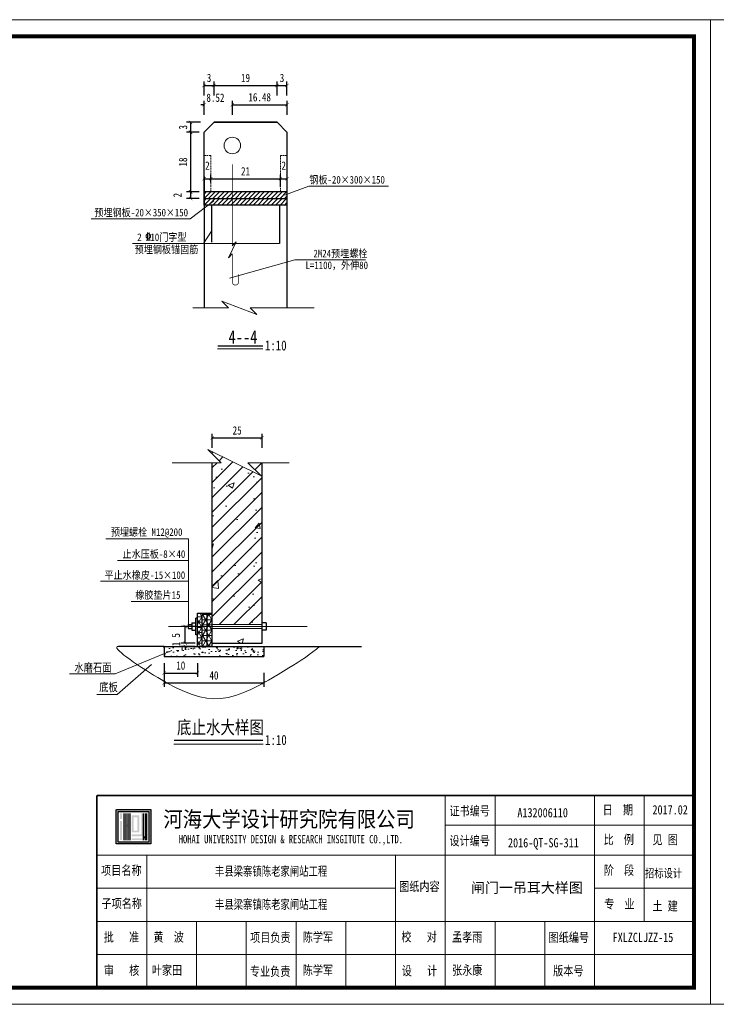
# Model space of a CAD drawing. Extents: x -13074 to 1448651, y 3648755 to 8081248.
# Tile 146 of 173: x 564191 to 564401, y 3858485 to 3858782. Entities that reach past the tile are written whole.
import ezdxf
from ezdxf.lldxf.tags import DXFTag

# ---------------------------------------------------------------- set-up
doc = ezdxf.new("R2010")
doc.units = 0
doc.header["$PDMODE"] = 32
doc.header["$PDSIZE"] = 0.2
doc.linetypes.add('HIDDEN', pattern=[0.375, 0.25, -0.125])
doc.layers.get('0').update_dxf_attribs({"linetype": 'CONTINUOUS'})
doc.layers.get('Defpoints').update_dxf_attribs({"linetype": 'CONTINUOUS'})
for name, color, linetype, lineweight in [('0.13填充', 8, 'CONTINUOUS', 9), ('SHEET', 1, 'CONTINUOUS', 15), ('图框１', 5, 'CONTINUOUS', 60), ('标注线', 7, 'CONTINUOUS', 18), ('细实线', 3, 'CONTINUOUS', 20), ('虚线', 251, 'HIDDEN', 15), ('轮廓线', 1, 'CONTINUOUS', 30), ('轮廓西线', 1, 'CONTINUOUS', 15)]:
    doc.layers.add(name, color=color, linetype=linetype, lineweight=lineweight)
doc.layers.add('HOHAITK', color=7, linetype='CONTINUOUS')
doc.styles.add('-仿宋_GB2312', font='FangSong_GB2312.ttf')
doc.styles.add('FHZ', font='FangSong_GB2312.ttf', dxfattribs={"width": 0.707, "height": 300})
doc.styles.add('HOHAITK', font='simhei.ttf')
doc.styles.add('HZTXT', font='FangSong_GB2312.ttf', dxfattribs={"width": 0.8, "height": 2.5})
tags = doc.linetypes.add('DASHDOT2', pattern=[0.5, 0.25, -0.125, 0, -0.125]).pattern_tags.tags
tags[10:11] = [DXFTag(74, 4), DXFTag(75, 0), DXFTag(340, '0'), DXFTag(46, 1.0), DXFTag(50, 0.0), DXFTag(44, 0.0), DXFTag(45, 0.0)]
tags[8:9] = [DXFTag(74, 4), DXFTag(75, 0), DXFTag(340, '0'), DXFTag(46, 1.0), DXFTag(50, 0.0), DXFTag(44, 0.0), DXFTag(45, 0.0)]
tags[6:7] = [DXFTag(74, 4), DXFTag(75, 0), DXFTag(340, '0'), DXFTag(46, 1.0), DXFTag(50, 0.0), DXFTag(44, 0.0), DXFTag(45, 0.0)]
tags[4:5] = [DXFTag(74, 4), DXFTag(75, 0), DXFTag(340, '0'), DXFTag(46, 1.0), DXFTag(50, 0.0), DXFTag(44, 0.0), DXFTag(45, 0.0)]
doc.dimstyles.new('工作室标准标注', dxfattribs={"dimtxt": 2.5, "dimasz": 1, "dimexe": 1.2, "dimexo": 1.5, "dimgap": 1, "dimtad": 1, "dimdec": 1, "dimzin": 0, "dimdsep": 46, "dimtxsty": 'HZTXT', "dimblk": 'ARCHTICK', "dimcen": 0.09, "dimadec": 0, "dimazin": 0, "dimtfac": 0.09, "dimtdec": 1, "dimtofl": 0, "dimtmove": 2, "dimatfit": 3, "dimldrblk": 'ARCHTICK', "dimfxl": 3, "dimfxlon": 1, "dimtolj": 1, "dimtzin": 0, "dimarcsym": 0})

# ---------------------------------------------------------------- blocks, each defined once
blk = doc.blocks.new('_ARCHTICK')
at = {"color": 0, "linetype": 'ByBlock', "const_width": 0.15}
blk.add_lwpolyline([(-0.5, -0.5), (0.5, 0.5)], dxfattribs=at)
blk = doc.blocks.new('*D1683')
at = {"layer": 'Defpoints', "color": 0, "lineweight": 13}
for p in [(564241.37, 3858594.42), (564248.6, 3858594.42), (564248.6, 3858593.44)]:
    blk.add_point(p, dxfattribs=at)
at = {"layer": '细实线', "color": 0, "lineweight": -2}
for p, q in [((564244.37, 3858594.42), (564240.17, 3858594.42)), ((564241.37, 3858594.42), (564241.37, 3858595.42)), ((564244.37, 3858593.44), (564240.17, 3858593.44)), ((564241.37, 3858593.44), (564241.37, 3858592.44))]:
    blk.add_line(p, q, dxfattribs=at)
for p, rotation in [((564241.37, 3858594.42), 270), ((564241.37, 3858593.44), 90)]:
    blk.add_blockref('_ARCHTICK', p, dxfattribs=dict(at, rotation=rotation))
at = {"layer": '细实线', "color": 0, "lineweight": 9, "insert": (564238.61, 3858594.16), "char_height": 2.5, "attachment_point": 5, "rotation": 90, "style": 'HZTXT'}
blk.add_mtext('\\A1;1', dxfattribs=at)
blk = doc.blocks.new('*D1708')
at = {"layer": 'Defpoints', "color": 0, "lineweight": 13}
for p in [(564249.05, 3858734.53), (564247.05, 3858731.92), (564249.05, 3858731.92)]:
    blk.add_point(p, dxfattribs=at)
at = {"layer": '细实线', "color": 0, "lineweight": -2}
for p, q in [((564247.05, 3858733.42), (564247.05, 3858735.73)), ((564247.05, 3858734.53), (564249.05, 3858734.53)), ((564249.05, 3858733.42), (564249.05, 3858735.73))]:
    blk.add_line(p, q, dxfattribs=at)
at = {"layer": '细实线', "color": 0, "lineweight": -2, "rotation": 180}
blk.add_blockref('_ARCHTICK', (564247.05, 3858734.53), dxfattribs=at)
at = {"layer": '细实线', "color": 0, "lineweight": -2}
blk.add_blockref('_ARCHTICK', (564249.05, 3858734.53), dxfattribs=at)
at = {"layer": '细实线', "color": 0, "lineweight": 9, "insert": (564248.05, 3858738.48), "char_height": 2.5, "attachment_point": 5, "style": 'HZTXT'}
blk.add_mtext('\\A1;2', dxfattribs=at)
blk = doc.blocks.new('*D1709')
at = {"layer": 'Defpoints', "color": 0, "lineweight": 13}
for p in [(564242.97, 3858728.55), (564247.05, 3858730.55), (564247.05, 3858728.55)]:
    blk.add_point(p, dxfattribs=at)
at = {"layer": '细实线', "color": 0, "lineweight": -2}
for p, q in [((564245.55, 3858730.55), (564241.77, 3858730.55)), ((564245.55, 3858728.55), (564241.77, 3858728.55)), ((564242.97, 3858730.55), (564242.97, 3858728.55))]:
    blk.add_line(p, q, dxfattribs=at)
for p, rotation in [((564242.97, 3858730.55), 90), ((564242.97, 3858728.55), 270)]:
    blk.add_blockref('_ARCHTICK', p, dxfattribs=dict(at, rotation=rotation))
at = {"layer": '细实线', "color": 0, "lineweight": 9, "insert": (564239.02, 3858729.55), "char_height": 2.5, "attachment_point": 5, "rotation": 90, "style": 'HZTXT'}
blk.add_mtext('\\A1;2', dxfattribs=at)
blk = doc.blocks.new('*D1710')
at = {"layer": 'Defpoints', "color": 0, "lineweight": 13}
for p in [(564250.48, 3858751.55), (564242.97, 3858748.55), (564247.05, 3858748.55)]:
    blk.add_point(p, dxfattribs=at)
at = {"layer": '细实线', "color": 0, "lineweight": -2}
for p, q in [((564245.97, 3858751.55), (564241.77, 3858751.55)), ((564242.97, 3858751.55), (564242.97, 3858748.55)), ((564245.55, 3858748.55), (564241.77, 3858748.55))]:
    blk.add_line(p, q, dxfattribs=at)
for p, rotation in [((564242.97, 3858751.55), 90), ((564242.97, 3858748.55), 270)]:
    blk.add_blockref('_ARCHTICK', p, dxfattribs=dict(at, rotation=rotation))
at = {"layer": '细实线', "color": 0, "lineweight": 9, "insert": (564240.72, 3858750.05), "char_height": 2.5, "attachment_point": 5, "rotation": 90, "style": 'HZTXT'}
blk.add_mtext('\\A1;3', dxfattribs=at)
blk = doc.blocks.new('*D1711')
at = {"layer": 'Defpoints', "color": 0, "lineweight": 13}
for p in [(564247.05, 3858748.55), (564242.97, 3858730.55), (564245.08, 3858730.55)]:
    blk.add_point(p, dxfattribs=at)
at = {"layer": '细实线', "color": 0, "lineweight": -2}
for p, q in [((564245.55, 3858748.55), (564241.77, 3858748.55)), ((564242.97, 3858748.55), (564242.97, 3858730.55)), ((564243.58, 3858730.55), (564241.77, 3858730.55))]:
    blk.add_line(p, q, dxfattribs=at)
for p, rotation in [((564242.97, 3858748.55), 90), ((564242.97, 3858730.55), 270)]:
    blk.add_blockref('_ARCHTICK', p, dxfattribs=dict(at, rotation=rotation))
at = {"layer": '细实线', "color": 0, "lineweight": 9, "insert": (564240.72, 3858739.55), "char_height": 2.5, "attachment_point": 5, "rotation": 90, "style": 'HZTXT'}
blk.add_mtext('\\A1;18', dxfattribs=at)
blk = doc.blocks.new('*D1712')
at = {"layer": 'Defpoints', "color": 0, "lineweight": 13}
for p in [(564272.05, 3858734.53), (564270.05, 3858732.43), (564272.05, 3858732.05)]:
    blk.add_point(p, dxfattribs=at)
at = {"layer": '细实线', "color": 0, "lineweight": -2}
for p, q in [((564270.05, 3858733.93), (564270.05, 3858735.73)), ((564270.05, 3858734.53), (564272.05, 3858734.53)), ((564272.05, 3858733.55), (564272.05, 3858735.73))]:
    blk.add_line(p, q, dxfattribs=at)
at = {"layer": '细实线', "color": 0, "lineweight": -2, "rotation": 180}
blk.add_blockref('_ARCHTICK', (564270.05, 3858734.53), dxfattribs=at)
at = {"layer": '细实线', "color": 0, "lineweight": -2}
blk.add_blockref('_ARCHTICK', (564272.05, 3858734.53), dxfattribs=at)
at = {"layer": '细实线', "color": 0, "lineweight": 9, "insert": (564271.05, 3858738.48), "char_height": 2.5, "attachment_point": 5, "style": 'HZTXT'}
blk.add_mtext('\\A1;2', dxfattribs=at)
blk = doc.blocks.new('*D1713')
at = {"layer": 'Defpoints', "color": 0, "lineweight": 13}
for p in [(564270.05, 3858734.53), (564249.05, 3858731.92), (564270.05, 3858730.55)]:
    blk.add_point(p, dxfattribs=at)
at = {"layer": '细实线', "color": 0, "lineweight": -2}
for p, q in [((564249.05, 3858733.42), (564249.05, 3858735.73)), ((564249.05, 3858734.53), (564270.05, 3858734.53)), ((564270.05, 3858732.05), (564270.05, 3858735.73))]:
    blk.add_line(p, q, dxfattribs=at)
at = {"layer": '细实线', "color": 0, "lineweight": -2, "rotation": 180}
blk.add_blockref('_ARCHTICK', (564249.05, 3858734.53), dxfattribs=at)
at = {"layer": '细实线', "color": 0, "lineweight": -2}
blk.add_blockref('_ARCHTICK', (564270.05, 3858734.53), dxfattribs=at)
at = {"layer": '细实线', "color": 0, "lineweight": 9, "insert": (564259.55, 3858736.78), "char_height": 2.5, "attachment_point": 5, "style": 'HZTXT'}
blk.add_mtext('\\A1;21', dxfattribs=at)
blk = doc.blocks.new('*D1717')
at = {"layer": 'Defpoints', "color": 0, "lineweight": 13}
for p in [(564247.05, 3858756.83), (564255.57, 3858744.55), (564247.05, 3858741.55)]:
    blk.add_point(p, dxfattribs=at)
at = {"layer": '细实线', "color": 0, "lineweight": -2}
for p, q in [((564247.05, 3858753.83), (564247.05, 3858758.03)), ((564255.57, 3858753.83), (564255.57, 3858758.03)), ((564247.05, 3858756.83), (564246.05, 3858756.83)), ((564255.57, 3858756.83), (564256.57, 3858756.83))]:
    blk.add_line(p, q, dxfattribs=at)
blk.add_blockref('_ARCHTICK', (564247.05, 3858756.83), dxfattribs=at)
at = {"layer": '细实线', "color": 0, "lineweight": -2, "rotation": 180}
blk.add_blockref('_ARCHTICK', (564255.57, 3858756.83), dxfattribs=at)
at = {"layer": '细实线', "color": 0, "lineweight": 9, "insert": (564250.47, 3858758.94), "char_height": 2.5, "attachment_point": 5, "style": 'HZTXT'}
blk.add_mtext('\\A1;8.52', dxfattribs=at)
blk = doc.blocks.new('*D1718')
at = {"layer": 'Defpoints', "color": 0, "lineweight": 13}
for p in [(564272.05, 3858756.83), (564255.57, 3858744.55), (564272.05, 3858741.55)]:
    blk.add_point(p, dxfattribs=at)
at = {"layer": '细实线', "color": 0, "lineweight": -2}
for p, q in [((564255.57, 3858753.83), (564255.57, 3858758.03)), ((564272.05, 3858753.83), (564272.05, 3858758.03)), ((564255.57, 3858756.83), (564272.05, 3858756.83))]:
    blk.add_line(p, q, dxfattribs=at)
at = {"layer": '细实线', "color": 0, "lineweight": -2, "rotation": 180}
blk.add_blockref('_ARCHTICK', (564255.57, 3858756.83), dxfattribs=at)
at = {"layer": '细实线', "color": 0, "lineweight": -2}
blk.add_blockref('_ARCHTICK', (564272.05, 3858756.83), dxfattribs=at)
at = {"layer": '细实线', "color": 0, "lineweight": 9, "insert": (564263.81, 3858759.08), "char_height": 2.5, "attachment_point": 5, "style": 'HZTXT'}
blk.add_mtext('\\A1;16.48', dxfattribs=at)

msp = doc.modelspace()

# ---------------------------------------------------------------- hatches: boundary and pattern name
at = {"lineweight": 13}
h = msp.add_hatch(dxfattribs=at)
h.set_pattern_fill('AR-CONC', color=8, scale=0.1, style=0)
h.set_pattern_definition([(50, (562414.581, 3856986.279), (18.21847, -1.59391), [1.905, -20.955]), (355, (562414.581, 3856986.279), (-3.52428, 19.10566), [1.524, -16.764]), (100.451, (562416.1, 3856986.146), (14.69425, 17.51167), [1.619, -17.809]), (46.1842, (562414.581, 3856991.359), (27.1079, -4.20423), [2.8575, -31.4325]), (96.6356, (562416.84, 3856991.008), (23.74042, 24.74256), [2.4285, -26.7135]), (351.184, (562414.58, 3856991.36), (23.74046, 24.7425), [2.286, -25.146]), (21, (562417.121, 3856990.089), (15.16149, -10.22655), [1.905, -20.955]), (326, (562417.121, 3856990.089), (6.1802, 18.4188), [1.524, -16.764]), (71.4514, (562418.385, 3856989.237), (21.34165, 8.19229), [1.619, -17.809]), (37.5, (562414.581, 3856986.279), (0.30886, 8.455504), [0, -16.5608, 0, -17.018, 0, -16.8275]), (7.5, (562414.581, 3856986.279), (6.681966, 10.018057), [0, -9.7028, 0, -16.1798, 0, -6.4135]), (327.5, (562408.917, 3856986.279), (13.55906, -0.572874), [0, -6.35, 0, -19.812, 0, -26.289]), (317.5, (562406.377, 3856986.279), (14.81292, 2.54265), [0, -8.255, 0, -13.1572, 0, -18.669])])
h.paths.add_polyline_path([(564264.524, 3858648.868), (564260.22, 3858648.868), (564264.22, 3858644.868), (564248.22, 3858652.868), (564252.22, 3858648.868), (564249.524, 3858648.868), (564249.524, 3858600.038), (564264.524, 3858600.038)])
h.paths.add_polyline_path([(564264.524, 3858598.838), (564249.524, 3858598.838), (564249.524, 3858594.438), (564264.524, 3858594.438)])
h = msp.add_hatch(dxfattribs=at)
h.set_pattern_fill('AR-CONC', scale=0.02, style=0)
h.set_pattern_definition([(50, (561582.8528, 3861570.6993), (3.6436934, -0.3187817), [0.381, -4.191]), (355, (561582.8528, 3861570.6993), (-0.7048565, 3.821133), [0.3048, -3.3528]), (100.451, (561583.1564, 3861570.6727), (2.93885, 3.5023338), [0.3238, -3.5618]), (46.1842, (561582.8528, 3861571.7153), (5.421581, -0.8408466), [0.5715, -6.2865]), (96.6356, (561583.3046, 3861571.645), (4.748085, 4.948511), [0.4857, -5.3427]), (351.184, (561582.853, 3861571.7153), (4.748092, 4.948502), [0.4572, -5.0292]), (21, (561583.3608, 3861571.4613), (3.0322976, -2.0453104), [0.381, -4.191]), (326, (561583.3608, 3861571.4613), (1.2360406, 3.6837593), [0.3048, -3.3528]), (71.4514, (561583.6135, 3861571.291), (4.2683298, 1.638457), [0.3238, -3.5618]), (37.5, (561582.8528, 3861570.6993), (0.06177207, 1.69110078), [0, -3.31216, 0, -3.4036, 0, -3.3655]), (7.5, (561582.8528, 3861570.6993), (1.33639325, 2.0036115), [0, -1.94056, 0, -3.23596, 0, -1.2827]), (327.5, (561581.7199, 3861570.6993), (2.7118119, -0.1145749), [0, -1.27, 0, -3.9624, 0, -5.2578]), (317.5, (561581.212, 3861570.6993), (2.9625836, 0.5085298), [0, -1.651, 0, -2.63144, 0, -3.7338])])
h.paths.add_polyline_path([(564265.024, 3858590.438), (564265.024, 3858593.438), (564235.024, 3858593.438), (564235.024, 3858590.438)])
at = {"layer": '0.13填充', "lineweight": 13}
h = msp.add_hatch(dxfattribs=at)
h.set_pattern_fill('ANSI31', color=8, style=0)
h.set_pattern_definition([(45, (563327.4163, 3858708.6087), (-2.245064, 2.245064), [])])
h.paths.add_polyline_path([(564264.524, 3858648.868), (564260.22, 3858648.868), (564264.22, 3858644.868), (564248.22, 3858652.868), (564252.22, 3858648.868), (564249.524, 3858648.868), (564249.524, 3858600.038), (564264.524, 3858600.038)])
h.paths.add_polyline_path([(564255.286, 3858632.626), (564258.763, 3858632.626), (564258.763, 3858628.876), (564255.286, 3858628.876)], flags=24)
at = {"layer": 'HOHAITK', "ltscale": 1000}
h = msp.add_hatch(color=7, dxfattribs=at)
h.paths.add_polyline_path([(564230.905, 3858533.849, 0.4142136), (564230.993, 3858533.937), (564230.993, 3858544.162, 0.4142136), (564230.905, 3858544.249), (564220.681, 3858544.249, 0.4142136), (564220.593, 3858544.162), (564220.593, 3858533.937, 0.4142136), (564220.681, 3858533.849)])
h.paths.add_polyline_path([(564221.171, 3858534.427), (564221.171, 3858543.672), (564230.415, 3858543.672), (564230.415, 3858534.427)], flags=16)
at = {"layer": 'HOHAITK'}
h = msp.add_hatch(color=7, dxfattribs=at)
h.paths.add_polyline_path([(564222.326, 3858543.094), (564221.749, 3858543.094), (564221.749, 3858542.516), (564222.326, 3858542.516)])
h.paths.add_polyline_path([(564222.326, 3858542.516), (564221.749, 3858542.516), (564221.749, 3858541.938), (564222.326, 3858541.938)])
h.paths.add_polyline_path([(564222.326, 3858541.938), (564221.749, 3858541.938), (564221.749, 3858541.36), (564222.326, 3858541.36)])
h.paths.add_polyline_path([(564222.326, 3858540.783), (564221.749, 3858540.783), (564221.749, 3858540.205), (564222.326, 3858540.205)])
h.paths.add_polyline_path([(564222.326, 3858540.205), (564221.749, 3858540.205), (564221.749, 3858539.627), (564222.326, 3858539.627)])
h.paths.add_polyline_path([(564222.326, 3858539.627), (564221.749, 3858539.627), (564221.749, 3858539.049), (564222.326, 3858539.049)])
h.paths.add_polyline_path([(564222.326, 3858539.049), (564221.749, 3858539.049), (564221.749, 3858538.472), (564222.326, 3858538.472)])
h.paths.add_polyline_path([(564222.326, 3858538.472), (564221.749, 3858538.472), (564221.749, 3858537.894), (564222.326, 3858537.894)])
h.paths.add_polyline_path([(564222.326, 3858537.894), (564221.749, 3858537.894), (564221.749, 3858537.316), (564222.326, 3858537.316)])
h.paths.add_polyline_path([(564222.326, 3858537.316), (564221.749, 3858537.316), (564221.749, 3858536.738), (564222.326, 3858536.738)])
h.paths.add_polyline_path([(564222.326, 3858536.738), (564221.749, 3858536.738), (564221.749, 3858536.16), (564222.326, 3858536.16)])
h.paths.add_polyline_path([(564222.326, 3858536.16), (564221.749, 3858536.16), (564221.749, 3858535.583), (564222.326, 3858535.583)])
h.paths.add_polyline_path([(564222.326, 3858535.583), (564221.749, 3858535.583), (564221.749, 3858535.005), (564222.326, 3858535.005)])
h = msp.add_hatch(color=7, dxfattribs=at)
h.paths.add_polyline_path([(564223.482, 3858543.094), (564222.904, 3858543.094), (564222.904, 3858542.516), (564223.482, 3858542.516)])
h.paths.add_polyline_path([(564223.482, 3858542.516), (564222.904, 3858542.516), (564222.904, 3858541.938), (564223.482, 3858541.938)])
h.paths.add_polyline_path([(564223.482, 3858541.938), (564222.904, 3858541.938), (564222.904, 3858541.36), (564223.482, 3858541.36)])
h.paths.add_polyline_path([(564223.482, 3858541.36), (564222.904, 3858541.36), (564222.904, 3858540.783), (564223.482, 3858540.783)])
h.paths.add_polyline_path([(564223.482, 3858540.783), (564222.904, 3858540.783), (564222.904, 3858540.205), (564223.482, 3858540.205)])
h.paths.add_polyline_path([(564223.482, 3858540.205), (564222.904, 3858540.205), (564222.904, 3858539.627), (564223.482, 3858539.627)])
h.paths.add_polyline_path([(564223.482, 3858539.627), (564222.904, 3858539.627), (564222.904, 3858539.049), (564223.482, 3858539.049)])
h.paths.add_polyline_path([(564223.482, 3858539.049), (564222.904, 3858539.049), (564222.904, 3858538.472), (564223.482, 3858538.472)])
h.paths.add_polyline_path([(564223.482, 3858538.472), (564222.904, 3858538.472), (564222.904, 3858537.894), (564223.482, 3858537.894)])
h.paths.add_polyline_path([(564223.482, 3858537.894), (564222.904, 3858537.894), (564222.904, 3858537.316), (564223.482, 3858537.316)])
h.paths.add_polyline_path([(564223.482, 3858537.316), (564222.904, 3858537.316), (564222.904, 3858536.738), (564223.482, 3858536.738)])
h.paths.add_polyline_path([(564223.482, 3858536.738), (564222.904, 3858536.738), (564222.904, 3858536.16), (564223.482, 3858536.16)])
h.paths.add_polyline_path([(564223.482, 3858536.16), (564222.904, 3858536.16), (564222.904, 3858535.583), (564223.482, 3858535.583)])
h.paths.add_polyline_path([(564223.482, 3858535.583), (564222.904, 3858535.583), (564222.904, 3858535.005), (564223.482, 3858535.005)])
h = msp.add_hatch(color=7, dxfattribs=at)
h.paths.add_polyline_path([(564224.06, 3858539.627), (564223.482, 3858539.627), (564223.482, 3858539.049), (564224.06, 3858539.049)])
h.paths.add_polyline_path([(564224.637, 3858539.627), (564224.06, 3858539.627), (564224.06, 3858539.049), (564224.637, 3858539.049)])
h.paths.add_polyline_path([(564224.637, 3858540.205), (564224.06, 3858540.205), (564224.06, 3858539.627), (564224.637, 3858539.627)])
h.paths.add_polyline_path([(564224.637, 3858540.783), (564224.06, 3858540.783), (564224.06, 3858540.205), (564224.637, 3858540.205)])
h.paths.add_polyline_path([(564224.637, 3858541.36), (564224.06, 3858541.36), (564224.06, 3858540.783), (564224.637, 3858540.783)])
h.paths.add_polyline_path([(564224.637, 3858541.938), (564224.06, 3858541.938), (564224.06, 3858541.36), (564224.637, 3858541.36)])
h.paths.add_polyline_path([(564224.637, 3858542.516), (564224.06, 3858542.516), (564224.06, 3858541.938), (564224.637, 3858541.938)])
h.paths.add_polyline_path([(564224.637, 3858543.094), (564224.06, 3858543.094), (564224.06, 3858542.516), (564224.637, 3858542.516)])
h.paths.add_polyline_path([(564224.637, 3858539.049), (564224.06, 3858539.049), (564224.06, 3858538.472), (564224.637, 3858538.472)])
h.paths.add_polyline_path([(564224.637, 3858538.472), (564224.06, 3858538.472), (564224.06, 3858537.894), (564224.637, 3858537.894)])
h.paths.add_polyline_path([(564224.637, 3858537.894), (564224.06, 3858537.894), (564224.06, 3858537.316), (564224.637, 3858537.316)])
h.paths.add_polyline_path([(564224.637, 3858537.316), (564224.06, 3858537.316), (564224.06, 3858536.738), (564224.637, 3858536.738)])
h.paths.add_polyline_path([(564224.637, 3858536.738), (564224.06, 3858536.738), (564224.06, 3858536.16), (564224.637, 3858536.16)])
h.paths.add_polyline_path([(564224.637, 3858536.16), (564224.06, 3858536.16), (564224.06, 3858535.583), (564224.637, 3858535.583)])
h.paths.add_polyline_path([(564224.637, 3858535.583), (564224.06, 3858535.583), (564224.06, 3858535.005), (564224.637, 3858535.005)])
h = msp.add_hatch(color=7, dxfattribs=at)
h.paths.add_polyline_path([(564225.793, 3858536.738), (564225.215, 3858536.738), (564225.215, 3858536.16), (564225.793, 3858536.16)])
h.paths.add_polyline_path([(564226.371, 3858536.738), (564225.793, 3858536.738), (564225.793, 3858536.16), (564226.371, 3858536.16)])
h.paths.add_polyline_path([(564226.949, 3858536.738), (564226.371, 3858536.738), (564226.371, 3858536.16), (564226.949, 3858536.16)])
h.paths.add_polyline_path([(564227.526, 3858536.738), (564226.949, 3858536.738), (564226.949, 3858536.16), (564227.526, 3858536.16)])
h.paths.add_polyline_path([(564228.104, 3858536.738), (564227.526, 3858536.738), (564227.526, 3858536.16), (564228.104, 3858536.16)])
h.paths.add_polyline_path([(564228.682, 3858536.738), (564228.104, 3858536.738), (564228.104, 3858536.16), (564228.682, 3858536.16)])
h.paths.add_polyline_path([(564228.682, 3858537.316), (564228.104, 3858537.316), (564228.104, 3858536.738), (564228.682, 3858536.738)])
h.paths.add_polyline_path([(564228.682, 3858537.894), (564228.104, 3858537.894), (564228.104, 3858537.316), (564228.682, 3858537.316)])
h.paths.add_polyline_path([(564228.682, 3858538.472), (564228.104, 3858538.472), (564228.104, 3858537.894), (564228.682, 3858537.894)])
h.paths.add_polyline_path([(564228.682, 3858539.049), (564228.104, 3858539.049), (564228.104, 3858538.472), (564228.682, 3858538.472)])
h.paths.add_polyline_path([(564228.682, 3858539.627), (564228.104, 3858539.627), (564228.104, 3858539.049), (564228.682, 3858539.049)])
h.paths.add_polyline_path([(564228.682, 3858540.205), (564228.104, 3858540.205), (564228.104, 3858539.627), (564228.682, 3858539.627)])
h.paths.add_polyline_path([(564228.682, 3858540.783), (564228.104, 3858540.783), (564228.104, 3858540.205), (564228.682, 3858540.205)])
h.paths.add_polyline_path([(564228.682, 3858541.36), (564228.104, 3858541.36), (564228.104, 3858540.783), (564228.682, 3858540.783)])
h.paths.add_polyline_path([(564228.682, 3858541.938), (564228.104, 3858541.938), (564228.104, 3858541.36), (564228.682, 3858541.36)])
h.paths.add_polyline_path([(564228.682, 3858542.516), (564228.104, 3858542.516), (564228.104, 3858541.938), (564228.682, 3858541.938)])
h.paths.add_polyline_path([(564228.682, 3858543.094), (564228.104, 3858543.094), (564228.104, 3858542.516), (564228.682, 3858542.516)])
h.paths.add_polyline_path([(564225.793, 3858535.583), (564225.215, 3858535.583), (564225.215, 3858535.005), (564225.793, 3858535.005)])
h.paths.add_polyline_path([(564226.371, 3858535.583), (564225.793, 3858535.583), (564225.793, 3858535.005), (564226.371, 3858535.005)])
h.paths.add_polyline_path([(564226.949, 3858535.583), (564226.371, 3858535.583), (564226.371, 3858535.005), (564226.949, 3858535.005)])
h.paths.add_polyline_path([(564227.526, 3858535.583), (564226.949, 3858535.583), (564226.949, 3858535.005), (564227.526, 3858535.005)])
h.paths.add_polyline_path([(564228.104, 3858535.583), (564227.526, 3858535.583), (564227.526, 3858535.005), (564228.104, 3858535.005)])
h.paths.add_polyline_path([(564228.682, 3858535.583), (564228.104, 3858535.583), (564228.104, 3858535.005), (564228.682, 3858535.005)])
h.paths.add_polyline_path([(564229.26, 3858535.583), (564228.682, 3858535.583), (564228.682, 3858535.005), (564229.26, 3858535.005)])
h.paths.add_polyline_path([(564229.837, 3858535.583), (564229.26, 3858535.583), (564229.26, 3858535.005), (564229.837, 3858535.005)])
h.paths.add_polyline_path([(564229.837, 3858536.16), (564229.26, 3858536.16), (564229.26, 3858535.583), (564229.837, 3858535.583)])
h.paths.add_polyline_path([(564229.837, 3858536.738), (564229.26, 3858536.738), (564229.26, 3858536.16), (564229.837, 3858536.16)])
h.paths.add_polyline_path([(564229.837, 3858537.316), (564229.26, 3858537.316), (564229.26, 3858536.738), (564229.837, 3858536.738)])
h.paths.add_polyline_path([(564229.837, 3858537.894), (564229.26, 3858537.894), (564229.26, 3858537.316), (564229.837, 3858537.316)])
h.paths.add_polyline_path([(564229.837, 3858538.472), (564229.26, 3858538.472), (564229.26, 3858537.894), (564229.837, 3858537.894)])
h.paths.add_polyline_path([(564229.837, 3858539.049), (564229.26, 3858539.049), (564229.26, 3858538.472), (564229.837, 3858538.472)])
h.paths.add_polyline_path([(564229.837, 3858539.627), (564229.26, 3858539.627), (564229.26, 3858539.049), (564229.837, 3858539.049)])
h.paths.add_polyline_path([(564229.837, 3858540.205), (564229.26, 3858540.205), (564229.26, 3858539.627), (564229.837, 3858539.627)])
h.paths.add_polyline_path([(564229.837, 3858540.783), (564229.26, 3858540.783), (564229.26, 3858540.205), (564229.837, 3858540.205)])
h.paths.add_polyline_path([(564229.837, 3858541.36), (564229.26, 3858541.36), (564229.26, 3858540.783), (564229.837, 3858540.783)])
h.paths.add_polyline_path([(564229.837, 3858541.938), (564229.26, 3858541.938), (564229.26, 3858541.36), (564229.837, 3858541.36)])
h.paths.add_polyline_path([(564229.837, 3858542.516), (564229.26, 3858542.516), (564229.26, 3858541.938), (564229.837, 3858541.938)])
h.paths.add_polyline_path([(564229.837, 3858543.094), (564229.26, 3858543.094), (564229.26, 3858542.516), (564229.837, 3858542.516)])
h = msp.add_hatch(color=7, dxfattribs=at)
h.paths.add_polyline_path([(564225.793, 3858537.894), (564225.215, 3858537.894), (564225.215, 3858537.316), (564225.793, 3858537.316)])
h.paths.add_polyline_path([(564226.371, 3858537.894), (564225.793, 3858537.894), (564225.793, 3858537.316), (564226.371, 3858537.316)])
h.paths.add_polyline_path([(564226.949, 3858537.894), (564226.371, 3858537.894), (564226.371, 3858537.316), (564226.949, 3858537.316)])
h.paths.add_polyline_path([(564227.526, 3858537.894), (564226.949, 3858537.894), (564226.949, 3858537.316), (564227.526, 3858537.316)])
h.paths.add_polyline_path([(564227.526, 3858538.472), (564226.949, 3858538.472), (564226.949, 3858537.894), (564227.526, 3858537.894)])
h.paths.add_polyline_path([(564227.526, 3858539.049), (564226.949, 3858539.049), (564226.949, 3858538.472), (564227.526, 3858538.472)])
h.paths.add_polyline_path([(564227.526, 3858539.627), (564226.949, 3858539.627), (564226.949, 3858539.049), (564227.526, 3858539.049)])
h.paths.add_polyline_path([(564227.526, 3858540.205), (564226.949, 3858540.205), (564226.949, 3858539.627), (564227.526, 3858539.627)])
h.paths.add_polyline_path([(564227.526, 3858540.783), (564226.949, 3858540.783), (564226.949, 3858540.205), (564227.526, 3858540.205)])
h.paths.add_polyline_path([(564227.526, 3858541.36), (564226.949, 3858541.36), (564226.949, 3858540.783), (564227.526, 3858540.783)])
h.paths.add_polyline_path([(564227.526, 3858541.938), (564226.949, 3858541.938), (564226.949, 3858541.36), (564227.526, 3858541.36)])
h.paths.add_polyline_path([(564227.526, 3858542.516), (564226.949, 3858542.516), (564226.949, 3858541.938), (564227.526, 3858541.938)])
h.paths.add_polyline_path([(564226.949, 3858542.516), (564226.371, 3858542.516), (564226.371, 3858541.938), (564226.949, 3858541.938)])
h.paths.add_polyline_path([(564226.371, 3858542.516), (564225.793, 3858542.516), (564225.793, 3858541.938), (564226.371, 3858541.938)])
h.paths.add_polyline_path([(564225.793, 3858542.516), (564225.215, 3858542.516), (564225.215, 3858541.938), (564225.793, 3858541.938)])
h.paths.add_polyline_path([(564225.793, 3858541.938), (564225.215, 3858541.938), (564225.215, 3858541.36), (564225.793, 3858541.36)])
h.paths.add_polyline_path([(564225.793, 3858541.36), (564225.215, 3858541.36), (564225.215, 3858540.783), (564225.793, 3858540.783)])
h.paths.add_polyline_path([(564225.793, 3858540.783), (564225.215, 3858540.783), (564225.215, 3858540.205), (564225.793, 3858540.205)])
h.paths.add_polyline_path([(564225.793, 3858540.205), (564225.215, 3858540.205), (564225.215, 3858539.627), (564225.793, 3858539.627)])
h.paths.add_polyline_path([(564225.793, 3858539.627), (564225.215, 3858539.627), (564225.215, 3858539.049), (564225.793, 3858539.049)])
h.paths.add_polyline_path([(564225.793, 3858539.049), (564225.215, 3858539.049), (564225.215, 3858538.472), (564225.793, 3858538.472)])
h.paths.add_polyline_path([(564225.793, 3858538.472), (564225.215, 3858538.472), (564225.215, 3858537.894), (564225.793, 3858537.894)])
msp.add_hatch(color=7, dxfattribs=at).paths.add_polyline_path([(564229.26, 3858536.16), (564228.682, 3858536.16), (564228.682, 3858535.583), (564229.26, 3858535.583)])
at = {"layer": '标注线'}
h = msp.add_hatch(dxfattribs=at)
h.set_pattern_fill('ANSI31', scale=0.3, style=0)
h.set_pattern_definition([(45, (564247.0457, 3858728.5463), (-0.67352, 0.67352), [])])
h.paths.add_polyline_path([(564255.566, 3858730.546), (564255.566, 3858728.546), (564272.046, 3858728.546), (564272.046, 3858730.546)])
h.paths.add_polyline_path([(564247.046, 3858730.546), (564247.046, 3858728.546), (564255.566, 3858728.546), (564255.566, 3858730.546)])
h = msp.add_hatch(dxfattribs=at)
h.set_pattern_fill('ANSI31', scale=0.3, style=0)
h.set_pattern_definition([(45, (564247.0457, 3858726.5463), (-0.67352, 0.67352), [])])
h.paths.add_polyline_path([(564255.566, 3858728.546), (564255.566, 3858726.546), (564272.046, 3858726.546), (564272.046, 3858728.546)])
h.paths.add_polyline_path([(564255.566, 3858726.546), (564255.566, 3858728.546), (564247.046, 3858728.546), (564247.046, 3858726.546)])
h = msp.add_hatch(dxfattribs=at)
h.set_pattern_fill('NET3', scale=0.5, style=0)
h.set_pattern_definition([(0, (562039.3357, 3856986.2788), (0, 1.5875), []), (60, (562039.3357, 3856986.2788), (-1.3748153, 0.79375), []), (120, (562039.3357, 3856986.2788), (-1.3748153, -0.79375), [])])
h.paths.add_polyline_path([(564246.524, 3858598.838), (564245.024, 3858598.838), (564245.024, 3858593.438), (564246.524, 3858593.438)])
h.paths.add_polyline_path([(564246.524, 3858599.438), (564246.524, 3858600.038), (564245.024, 3858600.038), (564245.024, 3858599.438)])
h.paths.add_polyline_path([(564246.524, 3858598.838), (564246.524, 3858599.438), (564245.024, 3858599.438), (564245.024, 3858598.838)])
h.paths.add_polyline_path([(564246.524, 3858600.038), (564246.524, 3858603.438), (564245.024, 3858603.438), (564245.024, 3858600.038)])
h = msp.add_hatch(dxfattribs=at)
h.set_pattern_fill('NET3', scale=0.5, style=0)
h.set_pattern_definition([(0, (562675.6953, 3856971.1324), (0, 1.5875), []), (60, (562675.6953, 3856971.1324), (-1.3748153, 0.79375), []), (120, (562675.6953, 3856971.1324), (-1.3748153, -0.79375), [])])
h.paths.add_polyline_path([(564246.524, 3858599.438), (564248.024, 3858599.438), (564248.024, 3858603.438), (564246.524, 3858603.438)])
h.paths.add_polyline_path([(564248.024, 3858599.438), (564249.524, 3858599.438), (564249.524, 3858603.438), (564248.024, 3858603.438)])
h.paths.add_polyline_path([(564249.524, 3858599.438), (564248.024, 3858599.438), (564248.024, 3858593.438), (564249.524, 3858593.438)])
h.paths.add_polyline_path([(564248.024, 3858599.438), (564246.524, 3858599.438), (564246.524, 3858593.438), (564248.024, 3858593.438)])

# ---------------------------------------------------------------- linework, layer by layer
at = {"layer": 'HOHAITK', "color": 7}
for p, q in [((564222.904, 3858543.094), (564222.904, 3858535.005)), ((564223.482, 3858543.094), (564223.482, 3858535.005)), ((564224.06, 3858543.094), (564224.06, 3858535.005)), ((564224.637, 3858543.094), (564224.637, 3858535.005)), ((564228.682, 3858543.094), (564228.682, 3858535.005)), ((564229.26, 3858543.094), (564229.26, 3858535.005)), ((564229.837, 3858535.005), (564229.837, 3858543.094))]:
    msp.add_line(p, q, dxfattribs=at)
for points in [[(564220.681, 3858544.249), (564230.905, 3858544.249, -0.4142136), (564230.993, 3858544.162), (564230.993, 3858533.937, -0.4142136), (564230.905, 3858533.849), (564220.681, 3858533.849, -0.4142136), (564220.593, 3858533.937), (564220.593, 3858544.162, -0.4142136)], [(564221.258, 3858543.672), (564230.328, 3858543.672, -0.4142136), (564230.415, 3858543.584), (564230.415, 3858534.515, -0.4142136), (564230.328, 3858534.427), (564221.258, 3858534.427, -0.4142136), (564221.171, 3858534.515), (564221.171, 3858543.584, -0.4142136)]]:
    msp.add_lwpolyline(points, format="xyb", close=True, dxfattribs=at)
at = {"layer": 'SHEET', "color": 7}
for p, q in [((564319.768, 3858530.489), (564319.768, 3858548.489)), ((564334.768, 3858530.489), (564334.768, 3858548.489)), ((564364.768, 3858530.489), (564364.768, 3858548.489)), ((564379.768, 3858510.489), (564379.768, 3858548.489)), ((564394.768, 3858539.489), (564319.768, 3858539.489)), ((564214.769, 3858530.489), (564394.768, 3858530.489)), ((564214.769, 3858490.489), (564214.769, 3858530.489)), ((564214.769, 3858530.489), (564289.768, 3858530.489)), ((564229.769, 3858490.489), (564229.769, 3858530.489)), ((564304.768, 3858490.489), (564304.768, 3858530.489)), ((564319.768, 3858490.489), (564319.768, 3858530.489)), ((564364.768, 3858490.489), (564364.768, 3858530.489)), ((564364.768, 3858510.489), (564364.768, 3858530.489)), ((564214.769, 3858520.489), (564304.768, 3858520.489)), ((564364.768, 3858520.489), (564394.768, 3858520.489)), ((564214.769, 3858510.489), (564394.768, 3858510.489)), ((564244.769, 3858490.489), (564244.769, 3858510.489)), ((564259.768, 3858490.489), (564259.768, 3858510.489)), ((564274.768, 3858490.489), (564274.768, 3858510.489)), ((564289.768, 3858490.489), (564289.768, 3858510.489)), ((564334.768, 3858490.489), (564334.768, 3858510.489)), ((564349.768, 3858490.489), (564349.768, 3858510.489)), ((564394.768, 3858490.489), (564394.768, 3858510.489)), ((564214.769, 3858500.489), (564394.768, 3858500.489))]:
    msp.add_line(p, q, dxfattribs=at)
for points in [[(564399.768, 3858485.489), (563979.769, 3858485.489), (563979.769, 3858782.489), (564399.768, 3858782.489)], [(564819.768, 3858485.489), (564399.768, 3858485.489), (564399.768, 3858782.489), (564819.768, 3858782.489)]]:
    msp.add_lwpolyline(points, close=True, dxfattribs=at)
at = {"layer": 'SHEET', "color": 7, "const_width": 1.2}
msp.add_lwpolyline([(564004.769, 3858777.489), (564394.768, 3858777.489), (564394.768, 3858490.489), (564004.769, 3858490.489)], close=True, dxfattribs=at)
at = {"layer": 'SHEET', "color": 7, "const_width": 0.5}
for points in [[(564214.769, 3858490.489), (564214.769, 3858548.489)], [(564214.769, 3858548.489), (564394.768, 3858548.489)]]:
    msp.add_lwpolyline(points, dxfattribs=at)
at = {"layer": '图框１', "color": 7, "const_width": 0.4}
msp.add_lwpolyline([(564251.131, 3858684.065), (564264.801, 3858684.065)], dxfattribs=at)
at = {"layer": '标注线', "color": 7}
for p, q in [((564251.131, 3858683.236), (564264.801, 3858683.236)), ((564237.957, 3858564.007), (564264.838, 3858564.007))]:
    msp.add_line(p, q, dxfattribs=at)
at = {"layer": '标注线', "color": 7, "const_width": 0.4}
msp.add_lwpolyline([(564237.957, 3858565.081), (564264.838, 3858565.081)], dxfattribs=at)
at = {"layer": '标注线', "color": 7}
msp.add_circle((564255.566, 3858744.546), 2.5, dxfattribs=at)
msp.add_open_spline([(564221.208, 3858593.438), (564218.586, 3858593.438), (564246.798, 3858573.98), (564255.78, 3858576.052), (564279.509, 3858591.299), (564281.87, 3858593.438)], degree=3, knots=[0, 0, 0, 0, 181.3786961, 634.14715, 716.2241767, 716.2241767, 716.2241767, 716.2241767], dxfattribs=at)
at = {"layer": '细实线', "lineweight": 9}
for p, q in [((564271.257, 3858729.546), (564278.64, 3858732.311)), ((564302.614, 3858732.311), (564278.64, 3858732.311)), ((564242.848, 3858722.449), (564249.969, 3858727.839)), ((564213.053, 3858722.449), (564242.848, 3858722.449)), ((564246.844, 3858714.965), (564249.299, 3858718.707)), ((564225.434, 3858714.965), (564269.792, 3858714.965)), ((564256.766, 3858715.489), (564254.366, 3858710.689)), ((564255.566, 3858714.289), (564256.766, 3858715.489)), ((564254.366, 3858710.689), (564255.566, 3858711.889)), ((564274.375, 3858710.058), (564254.678, 3858704.526)), ((564274.375, 3858710.058), (564295.701, 3858710.058)), ((564243.662, 3858695.551), (564254.425, 3858695.551)), ((564252.425, 3858697.551), (564262.925, 3858693.551)), ((564254.425, 3858695.551), (564252.425, 3858697.551)), ((564260.925, 3858695.551), (564280.203, 3858695.551)), ((564262.925, 3858693.551), (564260.925, 3858695.551)), ((564248.22, 3858652.868), (564264.22, 3858644.868)), ((564252.22, 3858648.868), (564248.22, 3858652.868)), ((564237.43, 3858648.868), (564252.22, 3858648.868)), ((564260.22, 3858648.868), (564272.689, 3858648.868)), ((564264.22, 3858644.868), (564260.22, 3858648.868)), ((564217.395, 3858625.848), (564242.369, 3858625.848)), ((564242.369, 3858625.848), (564242.369, 3858599.438)), ((564220.922, 3858619.407), (564242.369, 3858619.407)), ((564215.858, 3858613.136), (564242.369, 3858613.136)), ((564225.066, 3858607.04), (564242.369, 3858607.04)), ((564220.277, 3858585.176), (564237.304, 3858592.237)), ((564231.175, 3858587.945), (564220.876, 3858578.955)), ((564206.53, 3858585.176), (564220.277, 3858585.176)), ((564220.876, 3858578.955), (564214.674, 3858578.955))]:
    msp.add_line(p, q, dxfattribs=at)
at = {"layer": '细实线', "color": 1, "linetype": 'DASHDOT2', "ltscale": 3}
msp.add_line((564236.312, 3858599.438), (564278.175, 3858599.438), dxfattribs=at)
at = {"layer": '虚线', "color": 7, "ltscale": 2}
for p, q in [((564249.046, 3858741.546), (564247.046, 3858741.546)), ((564249.046, 3858730.546), (564249.046, 3858741.546)), ((564270.046, 3858741.546), (564272.046, 3858741.546)), ((564270.046, 3858730.546), (564270.046, 3858741.546))]:
    msp.add_line(p, q, dxfattribs=at)
at = {"layer": '虚线', "color": 7}
msp.add_line((564272.046, 3858730.546), (564272.046, 3858741.546), dxfattribs=at)
at = {"layer": '虚线', "color": 7, "ltscale": 0.2}
for p, q in [((564249.524, 3858600.038), (564264.524, 3858600.038)), ((564249.524, 3858598.838), (564264.524, 3858598.838))]:
    msp.add_line(p, q, dxfattribs=at)
at = {"layer": '轮廓线', "color": 7}
for p, q in [((564238.024, 3858593.438), (564239.524, 3858593.438)), ((564239.524, 3858593.438), (564242.524, 3858593.438))]:
    msp.add_line(p, q, dxfattribs=at)
at = {"layer": '轮廓西线', "color": 4, "lineweight": 30}
for p, q in [((564247.046, 3858748.546), (564250.046, 3858751.546)), ((564269.046, 3858751.546), (564250.046, 3858751.546)), ((564250.046, 3858751.546), (564269.046, 3858751.546)), ((564272.046, 3858748.546), (564269.046, 3858751.546)), ((564247.046, 3858728.546), (564247.046, 3858748.546)), ((564272.046, 3858748.546), (564272.046, 3858726.546)), ((564247.046, 3858735.208), (564247.046, 3858695.551)), ((564272.046, 3858735.208), (564272.046, 3858695.551)), ((564272.046, 3858730.546), (564247.046, 3858730.546)), ((564247.046, 3858728.546), (564272.046, 3858728.546)), ((564247.046, 3858726.546), (564247.046, 3858728.546)), ((564272.046, 3858726.546), (564247.046, 3858726.546)), ((564249.299, 3858726.546), (564249.299, 3858715.377)), ((564269.792, 3858726.546), (564269.792, 3858714.965)), ((564249.524, 3858593.438), (564249.524, 3858648.868)), ((564264.524, 3858594.438), (564264.524, 3858648.868)), ((564245.024, 3858593.438), (564245.024, 3858603.438)), ((564245.024, 3858603.438), (564246.524, 3858603.438)), ((564246.524, 3858593.438), (564246.524, 3858603.438)), ((564246.524, 3858603.438), (564249.524, 3858603.438)), ((564248.024, 3858593.438), (564248.024, 3858603.438)), ((564243.324, 3858600.563), (564243.324, 3858598.313)), ((564243.324, 3858600.563), (564244.524, 3858600.563)), ((564244.524, 3858596.938), (564244.524, 3858601.938)), ((564245.024, 3858601.938), (564244.524, 3858601.938)), ((564265.724, 3858600.563), (564264.524, 3858600.563)), ((564265.724, 3858600.563), (564265.724, 3858598.313)), ((564242.298, 3858600.038), (564242.298, 3858598.838)), ((564242.298, 3858600.038), (564243.324, 3858600.038)), ((564242.298, 3858598.838), (564243.324, 3858598.838)), ((564243.324, 3858598.313), (564244.524, 3858598.313)), ((564265.724, 3858598.313), (564264.524, 3858598.313)), ((564245.024, 3858596.938), (564244.524, 3858596.938)), ((564249.524, 3858594.438), (564264.524, 3858594.438)), ((564235.024, 3858593.438), (564221.208, 3858593.438)), ((564235.024, 3858593.438), (564235.024, 3858590.438)), ((564235.024, 3858593.438), (564265.024, 3858593.438)), ((564265.024, 3858593.438), (564294.459, 3858593.438)), ((564265.024, 3858593.438), (564265.024, 3858590.438)), ((564235.024, 3858590.438), (564265.024, 3858590.438))]:
    msp.add_line(p, q, dxfattribs=at)
at = {"layer": '轮廓西线', "color": 4, "lineweight": 30, "const_width": 0.2}
for points in [[(564255.566, 3858738.875), (564255.566, 3858714.289)], [(564255.566, 3858711.889), (564255.566, 3858703.374)], [(564257.462, 3858705.679), (564257.462, 3858703.374)]]:
    msp.add_lwpolyline(points, dxfattribs=at)
msp.add_lwpolyline([(564255.566, 3858703.374, 1), (564257.462, 3858703.374)], format="xyb", dxfattribs=at)

# ---------------------------------------------------------------- texts
at = {"color": 7, "insert": (564342.268, 3858520.489), "char_height": 3.08571, "width": 44.99997, "attachment_point": 5, "style": 'FHZ'}
msp.add_mtext('{\\W1;  闸门一吊耳大样图}', dxfattribs=at)
at = {"layer": 'HOHAITK', "color": 7, "style": 'HOHAITK'}
for s, height, width, p in [('河海大学设计研究院有限公司', 4.75, 0.9, (564234.776, 3858538.942)), ('HOHAI UNIVERSITY DESIGN & RESEARCH INSGITUTE CO.,LTD.', 2.5, 0.75, (564239.426, 3858534.051))]:
    msp.add_text(s, height=height, dxfattribs=dict(at, width=width)).set_placement(p)
at = {"layer": 'SHEET', "color": 7, "style": 'FHZ', "width": 0.8}
for s, height, p in [('证书编号', 2.8, (564321.016, 3858542.435)), ('A132006110', 2.8, (564341.501, 3858541.901)), ('日  期', 2.8, (564367.226, 3858542.759)), ('2017.02', 2.8, (564382.226, 3858542.759)), ('设计编号', 2.8, (564321.021, 3858533.435)), ('比  例', 2.8, (564367.489, 3858533.816)), ('见 图', 2.8, (564382.226, 3858533.759)), ('项目名称', 2.8, (564216.004, 3858524.499)), ('阶  段', 2.8, (564367.557, 3858524.546)), ('招标设计', 2.5, (564379.983, 3858523.759)), ('图纸内容', 2.8, (564305.858, 3858519.641)), ('子项名称', 2.8, (564216.108, 3858514.499)), ('专  业', 2.8, (564367.68, 3858514.37)), ('土 建', 2.8, (564382.226, 3858513.759)), ('批   准', 2.8, (564216.798, 3858504.387)), ('黄  波', 2.8, (564231.798, 3858504.387)), ('项目负责', 2.8, (564260.927, 3858504.258)), ('陈学军', 2.8, (564276.798, 3858504.387)), ('校   对', 2.8, (564306.537, 3858504.451)), ('孟孝雨', 2.8, (564321.798, 3858504.387)), ('图纸编号', 2.8, (564350.891, 3858504.28)), ('FXLZCLJZZ-15', 2.8, (564370.219, 3858504.28)), ('审   核', 2.8, (564216.833, 3858494.322)), ('叶家田', 2.8, (564231.281, 3858494.387)), ('专业负责', 2.8, (564260.855, 3858494.023)), ('陈学军', 2.8, (564276.798, 3858494.387)), ('设   计', 2.8, (564306.655, 3858494.211)), ('张永康', 2.8, (564321.798, 3858494.387)), ('版本号', 2.8, (564352.273, 3858494.209))]:
    msp.add_text(s, height=height, dxfattribs=at).set_placement(p)
at = {"layer": 'SHEET', "color": 1, "style": 'FHZ', "width": 0.8}
msp.add_text('2016-QT-SG-311', height=2.8, dxfattribs=at).set_placement((564338.671, 3858532.825))
at = {"layer": 'SHEET', "color": 7, "char_height": 2.8, "width": 74.99994, "attachment_point": 5, "style": 'FHZ'}
for insert in [(564267.268, 3858525.489), (564267.268, 3858515.489)]:
    msp.add_mtext('{\\W0.72;丰县梁寨镇陈老家闸站工程}', dxfattribs=dict(at, insert=insert))
at = {"layer": '细实线', "lineweight": 9, "style": '-仿宋_GB2312'}
for s, height, width, p in [('钢板-20×300×150', 2.3, 0.85, (564278.791, 3858733.058)), ('预埋钢板-20×350×150', 2.3, 0.85, (564213.986, 3858723.167)), ('2  10门字型', 2.3, 0.85, (564226.887, 3858715.728)), ('预埋钢板锚固筋', 2.3, 0.85, (564226.143, 3858712.012)), ('2M24预埋螺栓', 2.3, 0.85, (564280.029, 3858710.804)), ('L=1100，外伸80', 2.3, 0.85, (564277.632, 3858707.259)), ('预埋螺栓 M12@200', 2.3, 0.85, (564218.941, 3858626.778)), ('止水压板-8×40', 2.3, 0.85, (564222.467, 3858620.157)), ('平止水橡皮-15×100', 2.3, 0.85, (564217.042, 3858613.795)), ('橡胶垫片15', 2.3, 0.85, (564226.323, 3858607.799)), ('水磨石面', 2.5, 0.8, (564207.946, 3858585.836)), ('底板', 2.5, 0.8, (564215.435, 3858579.907))]:
    msp.add_text(s, height=height, dxfattribs=dict(at, width=width)).set_placement(p)
at = {"layer": '细实线', "color": 7, "style": '-仿宋_GB2312', "width": 0.8}
for s, height, p in [('4--4', 4, (564254.418, 3858684.778)), ('1:10', 3, (564265.402, 3858682.721)), ('底止水大样图', 4, (564238.882, 3858567.035)), ('1:10', 3, (564265.439, 3858563.737))]:
    msp.add_text(s, height=height, dxfattribs=at).set_placement(p)
at = {"layer": '细实线', "lineweight": 9, "insert": (564229.258, 3858718.297), "char_height": 2.3, "width": 26.27318, "attachment_point": 1, "style": '-仿宋_GB2312'}
msp.add_mtext('{\\Ftxt,gbcbig|c134;\x84}', dxfattribs=at)

# ---------------------------------------------------------------- dimensions: what is measured, and where the dimension line sits
at = {"layer": '细实线', "lineweight": 9}
for base, p1, p2, override in [((564250.046, 3858762.665), (564247.046, 3858741.546), (564250.046, 3858751.546), {"dimdec": 0, "dimlfac": 1}), ((564269.046, 3858762.665), (564250.046, 3858751.546), (564269.046, 3858751.546), {"dimdec": 0, "dimlfac": 1}), ((564272.046, 3858762.665), (564269.046, 3858751.546), (564272.046, 3858748.335), {"dimdec": 0, "dimlfac": 1}), ((564245.024, 3858585.421), (564235.024, 3858590.438), (564245.024, 3858593.438), {"dimdec": 0})]:
    msp.add_linear_dim(base=base, p1=p1, p2=p2, dimstyle='工作室标准标注', override=override, dxfattribs=at).render()
for base, p1, p2, angle, override, picture, middle in [((564272.046, 3858756.829), (564255.566, 3858744.546), (564272.046, 3858741.546), 180, {"dimdec": 2}, '*D1718', (564263.806, 3858759.079)), ((564242.972, 3858748.546), (564250.484, 3858751.546), (564247.046, 3858748.546), 90, {"dimdec": 0, "dimlfac": 1}, '*D1710', (564240.722, 3858750.046)), ((564242.972, 3858730.546), (564247.046, 3858748.546), (564245.083, 3858730.546), 90, {"dimdec": 0, "dimlfac": 1}, '*D1711', (564240.722, 3858739.546)), ((564242.972, 3858728.546), (564247.046, 3858730.546), (564247.046, 3858728.546), 90, {"dimdec": 0, "dimlfac": 1}, '*D1709', (564239.022, 3858729.546))]:
    dim = msp.add_linear_dim(base=base, p1=p1, p2=p2, angle=angle, dimstyle='工作室标准标注', override=override, dxfattribs=at)
    dim.commit()
    dim.dimension.update_dxf_attribs({"geometry": picture, "text_midpoint": middle})
dim = msp.add_linear_dim(base=(564247.046, 3858756.829), p1=(564255.566, 3858744.546), p2=(564247.046, 3858741.546), dimstyle='工作室标准标注', override={"dimdec": 2, "dimlfac": 1}, dxfattribs=at)
dim.commit()
dim.dimension.update_dxf_attribs({"geometry": '*D1717', "text_midpoint": (564250.471, 3858758.938), "dimtype": 160})
for base, p1, p2, picture, middle in [((564249.046, 3858734.531), (564247.046, 3858731.92), (564249.046, 3858731.92), '*D1708', (564248.046, 3858738.481)), ((564272.046, 3858734.531), (564270.046, 3858732.429), (564272.046, 3858732.047), '*D1712', (564271.046, 3858738.481)), ((564270.046, 3858734.531), (564249.046, 3858731.92), (564270.046, 3858730.546), '*D1713', (564259.546, 3858736.781))]:
    dim = msp.add_linear_dim(base=base, p1=p1, p2=p2, dimstyle='工作室标准标注', override={"dimdec": 0, "dimlfac": 1}, dxfattribs=at)
    dim.commit()
    dim.dimension.update_dxf_attribs({"geometry": picture, "text_midpoint": middle})
for base, p1, p2, text in [((564264.524, 3858656.33), (564249.524, 3858593.438), (564264.524, 3858593.438), '25'), ((564265.024, 3858582.434), (564235.024, 3858590.438), (564265.024, 3858590.438), '40')]:
    msp.add_linear_dim(base=base, p1=p1, p2=p2, text=text, dimstyle='工作室标准标注', override={"dimdec": 0}, dxfattribs=at).render()
msp.add_linear_dim(base=(564241.371, 3858599.441), p1=(564248.253, 3858594.416), p2=(564248.253, 3858599.441), angle=90, location=(564238.542, 3858596.77), dimstyle='工作室标准标注', override={"dimdec": 0}, dxfattribs=at).render()
dim = msp.add_linear_dim(base=(564241.371, 3858594.416), p1=(564248.599, 3858593.438), p2=(564248.599, 3858594.416), angle=90, dimstyle='工作室标准标注', override={"dimdec": 0}, dxfattribs=at)
dim.commit()
dim.dimension.update_dxf_attribs({"geometry": '*D1683', "text_midpoint": (564238.605, 3858594.158), "dimtype": 160})

doc.saveas('drawing.dxf')
